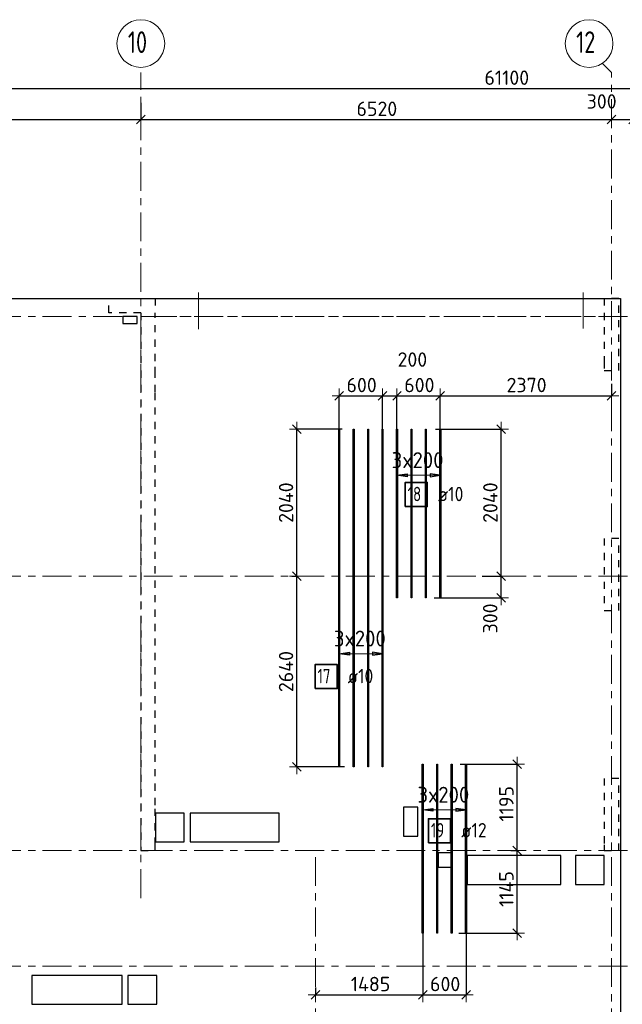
# Model space of a CAD drawing. Header units: metres. Extents: x -38 to 97, y -15 to 21.
# Tile 5 of 87: x 24 to 33, y 7 to 21. Entities that reach past the tile are written whole.
import ezdxf

# ---------------------------------------------------------------- set-up
doc = ezdxf.new("R2010")
doc.units = ezdxf.units.M
doc.header["$PDMODE"] = 65
for name, pattern in [('______11', [0.5, 0.4, -0.05, 0, -0.05]), ('______2', [0.0405, 0.03, -0.0105]), ('______3', [0.5, 0.4, -0.1]), ('______5', [1.1, 0.8, -0.1, 0.1, -0.1])]:
    doc.linetypes.add(name, pattern=pattern)
for name, color, linetype, lineweight in [('XR$2$Осевая линия (1)', 7, '______5', 13), ('XR$2$Размерная линия (1)', 7, 'Continuous', 13), ('XR$4$Балка (1)', 7, '______3', 13), ('XR$4$Перекрытие (1)', 7, 'Continuous', 35), ('XR$4$Размерная линия (1)', 7, 'Continuous', 13)]:
    doc.layers.add(name, color=color, linetype=linetype, lineweight=lineweight)
doc.layers.add('XR$4$Арм.стержн.Доп. Арм ниж.зоны У', color=7, linetype='Continuous', lineweight=35, true_color=0x1cff1c)
doc.layers.add('XR$6$Стена_ бетон несущ.', color=7, linetype='Continuous', lineweight=70, true_color=0xb4b496)
doc.styles.add('ISOCPEUR', font='txt')
doc.dimstyles.new('DIMSTYLE_3', dxfattribs={"dimtxt": 0.2, "dimasz": 0.2, "dimexe": 0, "dimexo": 0, "dimgap": 0.1, "dimtad": 2, "dimdec": 0, "dimlfac": 1000, "dimrnd": 5, "dimzin": 12, "dimdsep": 46, "dimtxsty": 'ISOCPEUR', "dimblk1": 'ALL_ML_STRICH', "dimblk2": 'ALL_ML_STRICH', "dimsah": 1, "dimcen": 0, "dimclrd": 7, "dimclre": 256, "dimclrt": 7, "dimadec": 0, "dimazin": 0, "dimtfac": 1, "dimtdec": 0, "dimtix": 1, "dimtmove": 2, "dimatfit": 3, "dimfxl": 0, "dimtzin": 0, "dimlwd": 0, "dimlwe": -3, "dimarcsym": 0})
doc.dimstyles.new('DIMSTYLE_33', dxfattribs={"dimtxt": 0.2, "dimasz": 0.2, "dimexe": 0, "dimexo": 0, "dimgap": 0.1, "dimtad": 2, "dimdec": 0, "dimlfac": 1000, "dimrnd": 5, "dimzin": 12, "dimdsep": 46, "dimtxsty": 'ISOCPEUR', "dimblk1": 'ALL_ML_STRICH', "dimblk2": 'ALL_ML_STRICH', "dimsah": 1, "dimcen": 0, "dimclrd": 7, "dimclre": 256, "dimclrt": 7, "dimadec": 0, "dimazin": 0, "dimtfac": 1, "dimtdec": 0, "dimtix": 1, "dimtmove": 2, "dimatfit": 3, "dimfxl": 0, "dimtvp": 1.2, "dimtzin": 0, "dimlwd": 0, "dimlwe": -3, "dimarcsym": 0})
doc.dimstyles.new('DIMSTYLE_5', dxfattribs={"dimtxt": 0.2, "dimasz": 0.2, "dimexe": 0, "dimexo": 0, "dimgap": 0.1, "dimtad": 2, "dimdec": 0, "dimlfac": 1000, "dimrnd": 5, "dimzin": 12, "dimdsep": 46, "dimtxsty": 'ISOCPEUR', "dimblk1": 'ALL_ML_STRICH', "dimblk2": 'ALL_ML_STRICH', "dimsah": 1, "dimcen": 0, "dimclrd": 7, "dimclre": 256, "dimclrt": 7, "dimadec": 0, "dimazin": 0, "dimtfac": 1, "dimtdec": 0, "dimtix": 1, "dimtmove": 2, "dimatfit": 3, "dimfxl": 0, "dimtvp": 1.2, "dimtzin": 0, "dimlwd": 0, "dimlwe": -3, "dimarcsym": 0})

# ---------------------------------------------------------------- blocks, each defined once
blk = doc.blocks.new('ALL_ML_STRICH')
at = {"color": 0, "linetype": 'ByBlock', "lineweight": -2}
for p, q in [((-1, 0), (0.5, 0)), ((-0.3, -0.3), (0.3, 0.3)), ((0, -0.5), (0, 0.5))]:
    blk.add_line(p, q, dxfattribs=at)
blk = doc.blocks.new('*D11')
at = {"layer": 'DEFPOINTS', "color": 7, "linetype": 'Continuous', "lineweight": 13, "transparency": 33554687}
for p in [(0.5, 19.557), (0.5, 19.377), (61.6, 17.12)]:
    blk.add_point(p, dxfattribs=at)
at = {"layer": 'XR$2$Размерная линия (1)', "color": 9, "linetype": 'Continuous', "lineweight": -2, "true_color": 0xc7c7c7, "transparency": 33554687}
for p, q in [((0.5, 19.357), (0.5, 19.557)), ((61.6, 17.14), (61.6, 19.557))]:
    blk.add_line(p, q, dxfattribs=at)
at = {"layer": 'XR$2$Размерная линия (1)', "color": 7, "linetype": 'Continuous', "lineweight": -2, "transparency": 33554687}
blk.add_line((0.5, 19.557), (61.6, 19.557), dxfattribs=at)
at = {"layer": 'XR$2$Размерная линия (1)', "color": 7, "linetype": 'Continuous', "lineweight": 13, "transparency": 33554687, "xscale": 0.2, "yscale": 0.2, "zscale": 0.2, "rotation": 180}
blk.add_blockref('ALL_ML_STRICH', (0.5, 19.557), dxfattribs=at)
at = {"layer": 'XR$2$Размерная линия (1)', "color": 7, "linetype": 'Continuous', "lineweight": 13, "transparency": 33554687, "xscale": 0.2, "yscale": 0.2, "zscale": 0.2}
blk.add_blockref('ALL_ML_STRICH', (61.6, 19.557), dxfattribs=at)
at = {"layer": 'XR$2$Размерная линия (1)', "color": 7, "linetype": 'Continuous', "lineweight": 13, "transparency": 33554687, "insert": (31.1, 19.707), "char_height": 0.2, "width": 1, "attachment_point": 5, "style": 'ISOCPEUR'}
blk.add_mtext('\\A1;{61100}', dxfattribs=at)
blk = doc.blocks.new('*D31')
at = {"layer": 'DEFPOINTS', "color": 7, "linetype": 'Continuous', "lineweight": 13, "transparency": 33554687}
for p in [(21.68, 19.379), (26.03, 19.379), (21.68, 19.126)]:
    blk.add_point(p, dxfattribs=at)
at = {"layer": 'XR$2$Размерная линия (1)', "color": 9, "linetype": 'Continuous', "lineweight": -2, "true_color": 0xc7c7c7, "transparency": 33554687}
for p, q in [((21.68, 19.359), (21.68, 19.126)), ((26.03, 19.359), (26.03, 19.126))]:
    blk.add_line(p, q, dxfattribs=at)
at = {"layer": 'XR$2$Размерная линия (1)', "color": 7, "linetype": 'Continuous', "lineweight": -2, "transparency": 33554687}
blk.add_line((21.68, 19.126), (26.03, 19.126), dxfattribs=at)
at = {"layer": 'XR$2$Размерная линия (1)', "color": 7, "linetype": 'Continuous', "lineweight": 13, "transparency": 33554687, "xscale": 0.2, "yscale": 0.2, "zscale": 0.2, "rotation": 180}
blk.add_blockref('ALL_ML_STRICH', (21.68, 19.126), dxfattribs=at)
at = {"layer": 'XR$2$Размерная линия (1)', "color": 7, "linetype": 'Continuous', "lineweight": 13, "transparency": 33554687, "xscale": 0.2, "yscale": 0.2, "zscale": 0.2}
blk.add_blockref('ALL_ML_STRICH', (26.03, 19.126), dxfattribs=at)
at = {"layer": 'XR$2$Размерная линия (1)', "color": 7, "linetype": 'Continuous', "lineweight": 13, "transparency": 33554687, "insert": (23.855, 19.276), "char_height": 0.2, "width": 0.8, "attachment_point": 5, "style": 'ISOCPEUR'}
blk.add_mtext('\\A1;{4350}', dxfattribs=at)
blk = doc.blocks.new('*D32')
at = {"layer": 'DEFPOINTS', "color": 7, "linetype": 'Continuous', "lineweight": 13, "transparency": 33554687}
for p in [(26.03, 19.379), (26.03, 19.126), (32.55, 19.135)]:
    blk.add_point(p, dxfattribs=at)
at = {"layer": 'XR$2$Размерная линия (1)', "color": 9, "linetype": 'Continuous', "lineweight": -2, "true_color": 0xc7c7c7, "transparency": 33554687}
for p, q in [((26.03, 19.359), (26.03, 19.126)), ((32.55, 19.126), (32.55, 19.126))]:
    blk.add_line(p, q, dxfattribs=at)
at = {"layer": 'XR$2$Размерная линия (1)', "color": 7, "linetype": 'Continuous', "lineweight": -2, "transparency": 33554687}
blk.add_line((26.03, 19.126), (32.55, 19.126), dxfattribs=at)
at = {"layer": 'XR$2$Размерная линия (1)', "color": 7, "linetype": 'Continuous', "lineweight": 13, "transparency": 33554687, "xscale": 0.2, "yscale": 0.2, "zscale": 0.2, "rotation": 180}
blk.add_blockref('ALL_ML_STRICH', (26.03, 19.126), dxfattribs=at)
at = {"layer": 'XR$2$Размерная линия (1)', "color": 7, "linetype": 'Continuous', "lineweight": 13, "transparency": 33554687, "xscale": 0.2, "yscale": 0.2, "zscale": 0.2}
blk.add_blockref('ALL_ML_STRICH', (32.55, 19.126), dxfattribs=at)
at = {"layer": 'XR$2$Размерная линия (1)', "color": 7, "linetype": 'Continuous', "lineweight": 13, "transparency": 33554687, "insert": (29.3, 19.276), "char_height": 0.2, "width": 0.8, "attachment_point": 5, "style": 'ISOCPEUR'}
blk.add_mtext('\\A1;{6520}', dxfattribs=at)
blk = doc.blocks.new('*D33')
at = {"layer": 'DEFPOINTS', "color": 7, "linetype": 'Continuous', "lineweight": 13, "transparency": 33554687}
for p in [(32.55, 19.135), (32.55, 19.126), (32.85, 19.135)]:
    blk.add_point(p, dxfattribs=at)
at = {"layer": 'XR$2$Размерная линия (1)', "color": 9, "linetype": 'Continuous', "lineweight": -2, "true_color": 0xc7c7c7, "transparency": 33554687}
for p, q in [((32.55, 19.126), (32.55, 19.126)), ((32.85, 19.126), (32.85, 19.126))]:
    blk.add_line(p, q, dxfattribs=at)
at = {"layer": 'XR$2$Размерная линия (1)', "color": 7, "linetype": 'Continuous', "lineweight": -2, "transparency": 33554687}
blk.add_line((32.55, 19.126), (32.85, 19.126), dxfattribs=at)
at = {"layer": 'XR$2$Размерная линия (1)', "color": 7, "linetype": 'Continuous', "lineweight": 13, "transparency": 33554687, "xscale": 0.2, "yscale": 0.2, "zscale": 0.2, "rotation": 180}
blk.add_blockref('ALL_ML_STRICH', (32.55, 19.126), dxfattribs=at)
at = {"layer": 'XR$2$Размерная линия (1)', "color": 7, "linetype": 'Continuous', "lineweight": 13, "transparency": 33554687, "xscale": 0.2, "yscale": 0.2, "zscale": 0.2}
blk.add_blockref('ALL_ML_STRICH', (32.85, 19.126), dxfattribs=at)
at = {"layer": 'XR$2$Размерная линия (1)', "color": 7, "linetype": 'Continuous', "lineweight": 13, "transparency": 33554687, "insert": (32.414, 19.378), "char_height": 0.2, "width": 0.6, "attachment_point": 5, "style": 'ISOCPEUR'}
blk.add_mtext('\\A1;{300}', dxfattribs=at)
blk = doc.blocks.new('*D257')
at = {"layer": 'DEFPOINTS', "color": 7, "linetype": 'Continuous', "lineweight": 13, "transparency": 33554687}
for p in [(31.176, 9), (30.415, 7.857), (31.244, 7.857)]:
    blk.add_point(p, dxfattribs=at)
at = {"layer": 'XR$4$Размерная линия (1)', "color": 9, "linetype": 'Continuous', "lineweight": -2, "true_color": 0xc7c7c7, "transparency": 33554687}
for p, q in [((31.156, 9), (31.244, 9)), ((30.435, 7.857), (31.244, 7.857))]:
    blk.add_line(p, q, dxfattribs=at)
at = {"layer": 'XR$4$Размерная линия (1)', "color": 7, "linetype": 'Continuous', "lineweight": -2, "transparency": 33554687}
blk.add_line((31.244, 7.857), (31.244, 9), dxfattribs=at)
at = {"layer": 'XR$4$Размерная линия (1)', "color": 7, "linetype": 'Continuous', "lineweight": 13, "transparency": 33554687, "xscale": 0.2, "yscale": 0.2, "zscale": 0.2}
for p, rotation in [((31.244, 9), 90), ((31.244, 7.857), 270)]:
    blk.add_blockref('ALL_ML_STRICH', p, dxfattribs=dict(at, rotation=rotation))
at = {"layer": 'XR$4$Размерная линия (1)', "color": 7, "linetype": 'Continuous', "lineweight": 13, "transparency": 33554687, "insert": (31.094, 8.468), "char_height": 0.2, "width": 0.8, "attachment_point": 5, "rotation": 90, "style": 'ISOCPEUR'}
blk.add_mtext('\\A1;{1145}', dxfattribs=at)
blk = doc.blocks.new('*D258')
at = {"layer": 'DEFPOINTS', "color": 7, "linetype": 'Continuous', "lineweight": 13, "transparency": 33554687}
for p in [(30.436, 10.197), (31.176, 9), (31.244, 9)]:
    blk.add_point(p, dxfattribs=at)
at = {"layer": 'XR$4$Размерная линия (1)', "color": 9, "linetype": 'Continuous', "lineweight": -2, "true_color": 0xc7c7c7, "transparency": 33554687}
for p, q in [((30.456, 10.197), (31.244, 10.197)), ((31.156, 9), (31.244, 9))]:
    blk.add_line(p, q, dxfattribs=at)
at = {"layer": 'XR$4$Размерная линия (1)', "color": 7, "linetype": 'Continuous', "lineweight": -2, "transparency": 33554687}
blk.add_line((31.244, 9), (31.244, 10.197), dxfattribs=at)
at = {"layer": 'XR$4$Размерная линия (1)', "color": 7, "linetype": 'Continuous', "lineweight": 13, "transparency": 33554687, "xscale": 0.2, "yscale": 0.2, "zscale": 0.2}
for p, rotation in [((31.244, 10.197), 90), ((31.244, 9), 270)]:
    blk.add_blockref('ALL_ML_STRICH', p, dxfattribs=dict(at, rotation=rotation))
at = {"layer": 'XR$4$Размерная линия (1)', "color": 7, "linetype": 'Continuous', "lineweight": 13, "transparency": 33554687, "insert": (31.094, 9.648), "char_height": 0.2, "width": 0.8, "attachment_point": 5, "rotation": 90, "style": 'ISOCPEUR'}
blk.add_mtext('\\A1;{1195}', dxfattribs=at)
blk = doc.blocks.new('*D259')
at = {"layer": 'DEFPOINTS', "color": 7, "linetype": 'Continuous', "lineweight": 13, "transparency": 33554687}
for p in [(29.936, 7.894), (28.45, 7.122), (28.45, 7.001)]:
    blk.add_point(p, dxfattribs=at)
at = {"layer": 'XR$4$Размерная линия (1)', "color": 9, "linetype": 'Continuous', "lineweight": -2, "true_color": 0xc7c7c7, "transparency": 33554687}
for p, q in [((29.936, 7.874), (29.936, 7.001)), ((28.45, 7.102), (28.45, 7.001))]:
    blk.add_line(p, q, dxfattribs=at)
at = {"layer": 'XR$4$Размерная линия (1)', "color": 7, "linetype": 'Continuous', "lineweight": -2, "transparency": 33554687}
blk.add_line((28.45, 7.001), (29.936, 7.001), dxfattribs=at)
at = {"layer": 'XR$4$Размерная линия (1)', "color": 7, "linetype": 'Continuous', "lineweight": 13, "transparency": 33554687, "xscale": 0.2, "yscale": 0.2, "zscale": 0.2, "rotation": 180}
blk.add_blockref('ALL_ML_STRICH', (28.45, 7.001), dxfattribs=at)
at = {"layer": 'XR$4$Размерная линия (1)', "color": 7, "linetype": 'Continuous', "lineweight": 13, "transparency": 33554687, "xscale": 0.2, "yscale": 0.2, "zscale": 0.2}
blk.add_blockref('ALL_ML_STRICH', (29.936, 7.001), dxfattribs=at)
at = {"layer": 'XR$4$Размерная линия (1)', "color": 7, "linetype": 'Continuous', "lineweight": 13, "transparency": 33554687, "insert": (29.213, 7.151), "char_height": 0.2, "width": 0.8, "attachment_point": 5, "style": 'ISOCPEUR'}
blk.add_mtext('\\A1;{1485}', dxfattribs=at)
blk = doc.blocks.new('*D260')
at = {"layer": 'DEFPOINTS', "color": 7, "linetype": 'Continuous', "lineweight": 13, "transparency": 33554687}
for p in [(29.936, 7.894), (30.536, 7.894), (29.936, 7.001)]:
    blk.add_point(p, dxfattribs=at)
at = {"layer": 'XR$4$Размерная линия (1)', "color": 9, "linetype": 'Continuous', "lineweight": -2, "true_color": 0xc7c7c7, "transparency": 33554687}
for p, q in [((29.936, 7.874), (29.936, 7.001)), ((30.536, 7.874), (30.536, 7.001))]:
    blk.add_line(p, q, dxfattribs=at)
at = {"layer": 'XR$4$Размерная линия (1)', "color": 7, "linetype": 'Continuous', "lineweight": -2, "transparency": 33554687}
blk.add_line((29.936, 7.001), (30.536, 7.001), dxfattribs=at)
at = {"layer": 'XR$4$Размерная линия (1)', "color": 7, "linetype": 'Continuous', "lineweight": 13, "transparency": 33554687, "xscale": 0.2, "yscale": 0.2, "zscale": 0.2, "rotation": 180}
blk.add_blockref('ALL_ML_STRICH', (29.936, 7.001), dxfattribs=at)
at = {"layer": 'XR$4$Размерная линия (1)', "color": 7, "linetype": 'Continuous', "lineweight": 13, "transparency": 33554687, "xscale": 0.2, "yscale": 0.2, "zscale": 0.2}
blk.add_blockref('ALL_ML_STRICH', (30.536, 7.001), dxfattribs=at)
at = {"layer": 'XR$4$Размерная линия (1)', "color": 7, "linetype": 'Continuous', "lineweight": 13, "transparency": 33554687, "insert": (30.246, 7.151), "char_height": 0.2, "width": 0.6, "attachment_point": 5, "style": 'ISOCPEUR'}
blk.add_mtext('\\A1;{600}', dxfattribs=at)
blk = doc.blocks.new('*D261')
at = {"layer": 'DEFPOINTS', "color": 7, "linetype": 'Continuous', "lineweight": 13, "transparency": 33554687}
for p in [(28.779, 15.299), (28.779, 14.789), (29.379, 14.776)]:
    blk.add_point(p, dxfattribs=at)
at = {"layer": 'XR$4$Размерная линия (1)', "color": 9, "linetype": 'Continuous', "lineweight": -2, "true_color": 0xc7c7c7, "transparency": 33554687}
for p, q in [((28.779, 14.809), (28.779, 15.299)), ((29.379, 14.796), (29.379, 15.299))]:
    blk.add_line(p, q, dxfattribs=at)
at = {"layer": 'XR$4$Размерная линия (1)', "color": 7, "linetype": 'Continuous', "lineweight": -2, "transparency": 33554687}
blk.add_line((28.779, 15.299), (29.379, 15.299), dxfattribs=at)
at = {"layer": 'XR$4$Размерная линия (1)', "color": 7, "linetype": 'Continuous', "lineweight": 13, "transparency": 33554687, "xscale": 0.2, "yscale": 0.2, "zscale": 0.2, "rotation": 180}
blk.add_blockref('ALL_ML_STRICH', (28.779, 15.299), dxfattribs=at)
at = {"layer": 'XR$4$Размерная линия (1)', "color": 7, "linetype": 'Continuous', "lineweight": 13, "transparency": 33554687, "xscale": 0.2, "yscale": 0.2, "zscale": 0.2}
blk.add_blockref('ALL_ML_STRICH', (29.379, 15.299), dxfattribs=at)
at = {"layer": 'XR$4$Размерная линия (1)', "color": 7, "linetype": 'Continuous', "lineweight": 13, "transparency": 33554687, "insert": (29.089, 15.449), "char_height": 0.2, "width": 0.6, "attachment_point": 5, "style": 'ISOCPEUR'}
blk.add_mtext('\\A1;{600}', dxfattribs=at)
blk = doc.blocks.new('*D262')
at = {"layer": 'DEFPOINTS', "color": 7, "linetype": 'Continuous', "lineweight": 13, "transparency": 33554687}
for p in [(29.379, 15.299), (29.379, 14.776), (29.579, 14.816)]:
    blk.add_point(p, dxfattribs=at)
at = {"layer": 'XR$4$Размерная линия (1)', "color": 9, "linetype": 'Continuous', "lineweight": -2, "true_color": 0xc7c7c7, "transparency": 33554687}
for p, q in [((29.379, 14.796), (29.379, 15.299)), ((29.579, 14.836), (29.579, 15.299))]:
    blk.add_line(p, q, dxfattribs=at)
at = {"layer": 'XR$4$Размерная линия (1)', "color": 7, "linetype": 'Continuous', "lineweight": -2, "transparency": 33554687}
blk.add_line((29.379, 15.299), (29.579, 15.299), dxfattribs=at)
at = {"layer": 'XR$4$Размерная линия (1)', "color": 7, "linetype": 'Continuous', "lineweight": 13, "transparency": 33554687, "xscale": 0.2, "yscale": 0.2, "zscale": 0.2, "rotation": 180}
blk.add_blockref('ALL_ML_STRICH', (29.379, 15.299), dxfattribs=at)
at = {"layer": 'XR$4$Размерная линия (1)', "color": 7, "linetype": 'Continuous', "lineweight": 13, "transparency": 33554687, "xscale": 0.2, "yscale": 0.2, "zscale": 0.2}
blk.add_blockref('ALL_ML_STRICH', (29.579, 15.299), dxfattribs=at)
at = {"layer": 'XR$4$Размерная линия (1)', "color": 7, "linetype": 'Continuous', "lineweight": 13, "transparency": 33554687, "insert": (29.792, 15.802), "char_height": 0.2, "width": 0.6, "attachment_point": 5, "style": 'ISOCPEUR'}
blk.add_mtext('\\A1;{200}', dxfattribs=at)
blk = doc.blocks.new('*D263')
at = {"layer": 'DEFPOINTS', "color": 7, "linetype": 'Continuous', "lineweight": 13, "transparency": 33554687}
for p in [(29.579, 15.299), (29.579, 14.816), (30.179, 14.822)]:
    blk.add_point(p, dxfattribs=at)
at = {"layer": 'XR$4$Размерная линия (1)', "color": 9, "linetype": 'Continuous', "lineweight": -2, "true_color": 0xc7c7c7, "transparency": 33554687}
for p, q in [((29.579, 14.836), (29.579, 15.299)), ((30.179, 14.842), (30.179, 15.299))]:
    blk.add_line(p, q, dxfattribs=at)
at = {"layer": 'XR$4$Размерная линия (1)', "color": 7, "linetype": 'Continuous', "lineweight": -2, "transparency": 33554687}
blk.add_line((29.579, 15.299), (30.179, 15.299), dxfattribs=at)
at = {"layer": 'XR$4$Размерная линия (1)', "color": 7, "linetype": 'Continuous', "lineweight": 13, "transparency": 33554687, "xscale": 0.2, "yscale": 0.2, "zscale": 0.2, "rotation": 180}
blk.add_blockref('ALL_ML_STRICH', (29.579, 15.299), dxfattribs=at)
at = {"layer": 'XR$4$Размерная линия (1)', "color": 7, "linetype": 'Continuous', "lineweight": 13, "transparency": 33554687, "xscale": 0.2, "yscale": 0.2, "zscale": 0.2}
blk.add_blockref('ALL_ML_STRICH', (30.179, 15.299), dxfattribs=at)
at = {"layer": 'XR$4$Размерная линия (1)', "color": 7, "linetype": 'Continuous', "lineweight": 13, "transparency": 33554687, "insert": (29.889, 15.449), "char_height": 0.2, "width": 0.6, "attachment_point": 5, "style": 'ISOCPEUR'}
blk.add_mtext('\\A1;{600}', dxfattribs=at)
blk = doc.blocks.new('*D264')
at = {"layer": 'DEFPOINTS', "color": 7, "linetype": 'Continuous', "lineweight": 13, "transparency": 33554687}
for p in [(32.55, 15.448), (30.179, 15.299), (30.179, 14.822)]:
    blk.add_point(p, dxfattribs=at)
at = {"layer": 'XR$4$Размерная линия (1)', "color": 9, "linetype": 'Continuous', "lineweight": -2, "true_color": 0xc7c7c7, "transparency": 33554687}
for p, q in [((32.55, 15.468), (32.55, 15.299)), ((30.179, 14.842), (30.179, 15.299))]:
    blk.add_line(p, q, dxfattribs=at)
at = {"layer": 'XR$4$Размерная линия (1)', "color": 7, "linetype": 'Continuous', "lineweight": -2, "transparency": 33554687}
blk.add_line((30.179, 15.299), (32.55, 15.299), dxfattribs=at)
at = {"layer": 'XR$4$Размерная линия (1)', "color": 7, "linetype": 'Continuous', "lineweight": 13, "transparency": 33554687, "xscale": 0.2, "yscale": 0.2, "zscale": 0.2, "rotation": 180}
blk.add_blockref('ALL_ML_STRICH', (30.179, 15.299), dxfattribs=at)
at = {"layer": 'XR$4$Размерная линия (1)', "color": 7, "linetype": 'Continuous', "lineweight": 13, "transparency": 33554687, "xscale": 0.2, "yscale": 0.2, "zscale": 0.2}
blk.add_blockref('ALL_ML_STRICH', (32.55, 15.299), dxfattribs=at)
at = {"layer": 'XR$4$Размерная линия (1)', "color": 7, "linetype": 'Continuous', "lineweight": 13, "transparency": 33554687, "insert": (31.374, 15.449), "char_height": 0.2, "width": 0.8, "attachment_point": 5, "style": 'ISOCPEUR'}
blk.add_mtext('\\A1;{2370}', dxfattribs=at)
blk = doc.blocks.new('*D265')
at = {"layer": 'DEFPOINTS', "color": 7, "linetype": 'Continuous', "lineweight": 13, "transparency": 33554687}
for p in [(30.739, 12.8), (30.074, 12.5), (31.022, 12.5)]:
    blk.add_point(p, dxfattribs=at)
at = {"layer": 'XR$4$Размерная линия (1)', "color": 9, "linetype": 'Continuous', "lineweight": -2, "true_color": 0xc7c7c7, "transparency": 33554687}
for p, q in [((30.759, 12.8), (31.022, 12.8)), ((30.094, 12.5), (31.022, 12.5))]:
    blk.add_line(p, q, dxfattribs=at)
at = {"layer": 'XR$4$Размерная линия (1)', "color": 7, "linetype": 'Continuous', "lineweight": -2, "transparency": 33554687}
blk.add_line((31.022, 12.5), (31.022, 12.8), dxfattribs=at)
at = {"layer": 'XR$4$Размерная линия (1)', "color": 7, "linetype": 'Continuous', "lineweight": 13, "transparency": 33554687, "xscale": 0.2, "yscale": 0.2, "zscale": 0.2}
for p, rotation in [((31.022, 12.8), 90), ((31.022, 12.5), 270)]:
    blk.add_blockref('ALL_ML_STRICH', p, dxfattribs=dict(at, rotation=rotation))
at = {"layer": 'XR$4$Размерная линия (1)', "color": 7, "linetype": 'Continuous', "lineweight": 13, "transparency": 33554687, "insert": (30.87, 12.216), "char_height": 0.2, "width": 0.6, "attachment_point": 5, "rotation": 90, "style": 'ISOCPEUR'}
blk.add_mtext('\\A1;{300}', dxfattribs=at)
blk = doc.blocks.new('*D266')
at = {"layer": 'DEFPOINTS', "color": 7, "linetype": 'Continuous', "lineweight": 13, "transparency": 33554687}
for p in [(30.091, 14.84), (30.739, 12.8), (31.022, 12.8)]:
    blk.add_point(p, dxfattribs=at)
at = {"layer": 'XR$4$Размерная линия (1)', "color": 9, "linetype": 'Continuous', "lineweight": -2, "true_color": 0xc7c7c7, "transparency": 33554687}
for p, q in [((30.111, 14.84), (31.022, 14.84)), ((30.759, 12.8), (31.022, 12.8))]:
    blk.add_line(p, q, dxfattribs=at)
at = {"layer": 'XR$4$Размерная линия (1)', "color": 7, "linetype": 'Continuous', "lineweight": -2, "transparency": 33554687}
blk.add_line((31.022, 12.8), (31.022, 14.84), dxfattribs=at)
at = {"layer": 'XR$4$Размерная линия (1)', "color": 7, "linetype": 'Continuous', "lineweight": 13, "transparency": 33554687, "xscale": 0.2, "yscale": 0.2, "zscale": 0.2}
for p, rotation in [((31.022, 14.84), 90), ((31.022, 12.8), 270)]:
    blk.add_blockref('ALL_ML_STRICH', p, dxfattribs=dict(at, rotation=rotation))
at = {"layer": 'XR$4$Размерная линия (1)', "color": 7, "linetype": 'Continuous', "lineweight": 13, "transparency": 33554687, "insert": (30.872, 13.82), "char_height": 0.2, "width": 0.8, "attachment_point": 5, "rotation": 90, "style": 'ISOCPEUR'}
blk.add_mtext('\\A1;{2040}', dxfattribs=at)
blk = doc.blocks.new('*D267')
at = {"layer": 'DEFPOINTS', "color": 7, "linetype": 'Continuous', "lineweight": 13, "transparency": 33554687}
for p in [(28.101, 12.8), (28.192, 10.16), (28.874, 10.16)]:
    blk.add_point(p, dxfattribs=at)
at = {"layer": 'XR$4$Размерная линия (1)', "color": 9, "linetype": 'Continuous', "lineweight": -2, "true_color": 0xc7c7c7, "transparency": 33554687}
for p, q in [((28.121, 12.8), (28.192, 12.8)), ((28.854, 10.16), (28.192, 10.16))]:
    blk.add_line(p, q, dxfattribs=at)
at = {"layer": 'XR$4$Размерная линия (1)', "color": 7, "linetype": 'Continuous', "lineweight": -2, "transparency": 33554687}
blk.add_line((28.192, 10.16), (28.192, 12.8), dxfattribs=at)
at = {"layer": 'XR$4$Размерная линия (1)', "color": 7, "linetype": 'Continuous', "lineweight": 13, "transparency": 33554687, "xscale": 0.2, "yscale": 0.2, "zscale": 0.2}
for p, rotation in [((28.192, 12.8), 90), ((28.192, 10.16), 270)]:
    blk.add_blockref('ALL_ML_STRICH', p, dxfattribs=dict(at, rotation=rotation))
at = {"layer": 'XR$4$Размерная линия (1)', "color": 7, "linetype": 'Continuous', "lineweight": 13, "transparency": 33554687, "insert": (28.042, 11.48), "char_height": 0.2, "width": 0.8, "attachment_point": 5, "rotation": 90, "style": 'ISOCPEUR'}
blk.add_mtext('\\A1;{2640}', dxfattribs=at)
blk = doc.blocks.new('*D268')
at = {"layer": 'DEFPOINTS', "color": 7, "linetype": 'Continuous', "lineweight": 13, "transparency": 33554687}
for p in [(28.841, 14.84), (28.101, 12.8), (28.192, 12.8)]:
    blk.add_point(p, dxfattribs=at)
at = {"layer": 'XR$4$Размерная линия (1)', "color": 9, "linetype": 'Continuous', "lineweight": -2, "true_color": 0xc7c7c7, "transparency": 33554687}
for p, q in [((28.821, 14.84), (28.192, 14.84)), ((28.121, 12.8), (28.192, 12.8))]:
    blk.add_line(p, q, dxfattribs=at)
at = {"layer": 'XR$4$Размерная линия (1)', "color": 7, "linetype": 'Continuous', "lineweight": -2, "transparency": 33554687}
blk.add_line((28.192, 12.8), (28.192, 14.84), dxfattribs=at)
at = {"layer": 'XR$4$Размерная линия (1)', "color": 7, "linetype": 'Continuous', "lineweight": 13, "transparency": 33554687, "xscale": 0.2, "yscale": 0.2, "zscale": 0.2}
for p, rotation in [((28.192, 14.84), 90), ((28.192, 12.8), 270)]:
    blk.add_blockref('ALL_ML_STRICH', p, dxfattribs=dict(at, rotation=rotation))
at = {"layer": 'XR$4$Размерная линия (1)', "color": 7, "linetype": 'Continuous', "lineweight": 13, "transparency": 33554687, "insert": (28.042, 13.82), "char_height": 0.2, "width": 0.8, "attachment_point": 5, "rotation": 90, "style": 'ISOCPEUR'}
blk.add_mtext('\\A1;{2040}', dxfattribs=at)

msp = doc.modelspace()

# ---------------------------------------------------------------- linework, layer by layer
at = {"color": 52, "linetype": 'Continuous', "lineweight": 13, "transparency": 33554687}
for p, q in [((26.8299, 16.7314), (26.8299, 16.2214)), ((32.1583, 16.7292), (32.1583, 16.2308))]:
    msp.add_line(p, q, dxfattribs=at)
at = {"layer": 'XR$2$Осевая линия (1)', "color": 253, "linetype": '______11', "lineweight": 13, "true_color": 0xa0a0a0, "transparency": 33554687}
for p, q in [((26.03, 8.34), (26.03, 19.78)), ((32.55, 19.78), (32.4227, 19.9073)), ((32.55, -3.39), (32.55, 19.78)), ((-2.63, 16.4), (62.6, 16.4)), ((-2.63, 12.8), (62.6, 12.8)), ((-2.63, 9), (62.6, 9)), ((28.45, -3.39), (28.45, 8.92)), ((-2.63, 7.4), (62.6, 7.4))]:
    msp.add_line(p, q, dxfattribs=at)
at = {"layer": 'XR$2$Осевая линия (1)', "color": 7, "linetype": 'Continuous', "lineweight": 13, "transparency": 33554687}
for centre in [(26.0304, 20.1801), (32.2404, 20.1801)]:
    msp.add_circle(centre, 0.3304, dxfattribs=at)
at = {"layer": 'XR$4$Арм.стержн.Доп. Арм ниж.зоны У', "color": 253, "linetype": 'Continuous', "lineweight": -3, "true_color": 0xa0a0a0, "transparency": 33554687}
for p, q in [((29.5789, 14.1988), (29.5789, 14.2988)), ((29.5789, 14.1988), (29.5789, 14.0988)), ((30.1789, 14.1988), (30.1789, 14.2988)), ((30.1789, 14.1988), (30.1789, 14.0988)), ((28.7789, 11.7275), (28.7789, 11.8275)), ((29.3789, 11.7275), (29.3789, 11.8275)), ((28.7789, 11.7275), (28.7789, 11.6275)), ((29.3789, 11.7275), (29.3789, 11.6275)), ((29.9358, 9.5638), (29.9358, 9.6638)), ((29.9358, 9.5638), (29.9358, 9.4638)), ((30.5358, 9.5638), (30.5358, 9.6638)), ((30.5358, 9.5638), (30.5358, 9.4638))]:
    msp.add_line(p, q, dxfattribs=at)
at = {"layer": 'XR$4$Арм.стержн.Доп. Арм ниж.зоны У', "color": 7, "linetype": 'Continuous', "lineweight": 25, "transparency": 33554687}
for p, q in [((29.5789, 14.1988), (29.7189, 14.2188)), ((29.7189, 14.1788), (29.5789, 14.1988)), ((29.7189, 14.2188), (29.7189, 14.1788)), ((30.1789, 14.1988), (30.0389, 14.2188)), ((30.0389, 14.2188), (30.0389, 14.1788)), ((30.0389, 14.1788), (30.1789, 14.1988)), ((28.7789, 11.7275), (28.9189, 11.7475)), ((28.9189, 11.7475), (28.9189, 11.7075)), ((29.3789, 11.7275), (29.2389, 11.7475)), ((29.2389, 11.7475), (29.2389, 11.7075)), ((28.9189, 11.7075), (28.7789, 11.7275)), ((29.2389, 11.7075), (29.3789, 11.7275)), ((29.9358, 9.5638), (30.0758, 9.5838)), ((30.0758, 9.5438), (29.9358, 9.5638)), ((30.0758, 9.5838), (30.0758, 9.5438)), ((30.5358, 9.5638), (30.3958, 9.5838)), ((30.3958, 9.5838), (30.3958, 9.5438)), ((30.3958, 9.5438), (30.5358, 9.5638))]:
    msp.add_line(p, q, dxfattribs=at)
at = {"layer": 'XR$4$Арм.стержн.Доп. Арм ниж.зоны У', "color": 7, "linetype": 'Continuous', "lineweight": 13, "transparency": 33554687}
for p, q in [((29.5789, 14.1988), (29.5789, 14.1988)), ((29.5789, 14.1988), (30.1789, 14.1988)), ((30.1789, 14.1988), (30.1789, 14.1988)), ((28.7789, 11.7275), (28.7789, 11.7275)), ((28.7789, 11.7275), (29.3789, 11.7275)), ((29.3789, 11.7275), (29.3789, 11.7275)), ((29.9358, 9.5638), (29.9358, 9.5638)), ((29.9358, 9.5638), (30.5358, 9.5638)), ((30.5358, 9.5638), (30.5358, 9.5638))]:
    msp.add_line(p, q, dxfattribs=at)
at = {"layer": 'XR$4$Арм.стержн.Доп. Арм ниж.зоны У', "color": 4, "linetype": 'Continuous', "lineweight": 25, "transparency": 33554687}
for points in [[(28.7839, 14.8396), (28.7839, 10.1596), (28.7739, 10.1596), (28.7739, 14.8396), (28.7839, 14.8396)], [(28.9839, 14.8396), (28.9839, 10.1596), (28.9739, 10.1596), (28.9739, 14.8396), (28.9839, 14.8396)], [(29.1839, 14.8396), (29.1839, 10.1596), (29.1739, 10.1596), (29.1739, 14.8396), (29.1839, 14.8396)], [(29.3839, 14.8396), (29.3839, 10.1596), (29.3739, 10.1596), (29.3739, 14.8396), (29.3839, 14.8396)], [(29.5739, 12.4996), (29.5739, 14.8396), (29.5839, 14.8396), (29.5839, 12.4996), (29.5739, 12.4996)], [(29.7739, 12.4996), (29.7739, 14.8396), (29.7839, 14.8396), (29.7839, 12.4996), (29.7739, 12.4996)], [(29.9739, 12.4996), (29.9739, 14.8396), (29.9839, 14.8396), (29.9839, 12.4996), (29.9739, 12.4996)], [(30.1739, 12.4996), (30.1739, 14.8396), (30.1839, 14.8396), (30.1839, 12.4996), (30.1739, 12.4996)]]:
    msp.add_lwpolyline(points, dxfattribs=at)
at = {"layer": 'XR$4$Арм.стержн.Доп. Арм ниж.зоны У', "color": 7, "linetype": 'Continuous', "lineweight": 35, "transparency": 33554687}
for points in [[(29.6924, 13.766), (29.9991, 13.766), (29.9991, 14.0993), (29.6924, 14.0993), (29.6924, 13.766)], [(28.4439, 11.2441), (28.7505, 11.2441), (28.7505, 11.5775), (28.4439, 11.5775), (28.4439, 11.2441)], [(30.0147, 9.1078), (30.3213, 9.1078), (30.3213, 9.4411), (30.0147, 9.4411), (30.0147, 9.1078)]]:
    msp.add_lwpolyline(points, dxfattribs=at)
at = {"layer": 'XR$4$Арм.стержн.Доп. Арм ниж.зоны У', "color": 34, "linetype": 'Continuous', "lineweight": 25, "transparency": 33554687}
for points in [[(29.9298, 7.8566), (29.9298, 10.1966), (29.9418, 10.1966), (29.9418, 7.8566), (29.9298, 7.8566)], [(30.1298, 7.8566), (30.1298, 10.1966), (30.1418, 10.1966), (30.1418, 7.8566), (30.1298, 7.8566)], [(30.3298, 7.8566), (30.3298, 10.1966), (30.3418, 10.1966), (30.3418, 7.8566), (30.3298, 7.8566)], [(30.5298, 7.8566), (30.5298, 10.1966), (30.5418, 10.1966), (30.5418, 7.8566), (30.5298, 7.8566)]]:
    msp.add_lwpolyline(points, dxfattribs=at)
at = {"layer": 'XR$4$Балка (1)', "color": 7, "linetype": '______2', "lineweight": 18, "transparency": 33554687}
for p, q in [((26.03, 16.6502), (26.03, 16.4002)), ((26.03, 16.4002), (32.675, 16.4002))]:
    msp.add_line(p, q, dxfattribs=at)
at = {"layer": 'XR$4$Перекрытие (1)', "color": 7, "linetype": 'Continuous', "lineweight": 25, "transparency": 33554687}
for p, q in [((23.6503, 16.6502), (32.675, 16.6502)), ((32.675, 16.6502), (32.675, -0.25)), ((25.98, 16.4003), (25.78, 16.4002)), ((25.78, 16.4002), (25.78, 16.3003)), ((25.98, 16.3004), (25.98, 16.4003)), ((25.78, 16.3003), (25.98, 16.3004)), ((29.6691, 9.6002), (29.6691, 9.2002)), ((29.8691, 9.6002), (29.6691, 9.6002)), ((29.8691, 9.2003), (29.8691, 9.6002)), ((26.632, 9.5203), (26.232, 9.5202)), ((26.232, 9.5202), (26.232, 9.1202)), ((26.632, 9.1203), (26.632, 9.5203)), ((26.7123, 9.5202), (26.7123, 9.1202)), ((27.9473, 9.5202), (26.7123, 9.5202)), ((27.9473, 9.1202), (27.9473, 9.5202)), ((29.6691, 9.2002), (29.8691, 9.2003)), ((26.232, 9.1202), (26.632, 9.1203)), ((26.7123, 9.1202), (27.9473, 9.1202)), ((30.15, 8.9702), (30.15, 8.7702)), ((30.35, 8.9702), (30.15, 8.9702)), ((30.35, 8.7702), (30.35, 8.9702)), ((30.55, 8.9302), (30.55, 8.5302)), ((31.85, 8.9302), (30.55, 8.9302)), ((31.85, 8.5302), (31.85, 8.9302)), ((32.0501, 8.9302), (32.0501, 8.5302)), ((32.4501, 8.9302), (32.0501, 8.9302)), ((32.4501, 8.5302), (32.4501, 8.9302)), ((30.15, 8.7702), (30.35, 8.7702)), ((30.55, 8.5302), (31.85, 8.5302)), ((32.0501, 8.5302), (32.4501, 8.5302)), ((24.52, 7.2702), (24.52, 6.8702)), ((25.77, 7.2702), (24.52, 7.2702)), ((25.77, 6.8702), (25.77, 7.2702)), ((25.8501, 7.2702), (25.8501, 6.8702)), ((26.2501, 7.2702), (25.8501, 7.2702)), ((26.2501, 6.8702), (26.2501, 7.2702)), ((24.52, 6.8702), (25.77, 6.8702)), ((25.8501, 6.8702), (26.2501, 6.8702))]:
    msp.add_line(p, q, dxfattribs=at)
at = {"layer": 'XR$6$Стена_ бетон несущ.', "color": 253, "linetype": '______2', "lineweight": -3, "true_color": 0xa0a0a0, "transparency": 33554687}
for p, q in [((32.45, 16.65), (32.45, 15.78)), ((32.65, 16.65), (32.45, 16.65)), ((32.65, 15.65), (32.65, 16.65)), ((26.03, 16.45), (26.03, 9)), ((26.23, 15.78), (26.23, 16.45)), ((26.23, 15.6), (26.23, 15.78)), ((32.45, 15.78), (32.45, 15.65)), ((26.23, 15.35), (26.23, 15.6)), ((32.45, 15.65), (32.65, 15.65)), ((26.23, 10.6396), (26.23, 15.35)), ((32.45, 13.325), (32.45, 12.325)), ((32.65, 13.325), (32.45, 13.325)), ((32.65, 12.325), (32.65, 13.325)), ((32.45, 12.325), (32.65, 12.325)), ((26.23, 9.8294), (26.23, 10.6396)), ((32.45, 10), (32.45, 9.08)), ((32.65, 10), (32.45, 10)), ((32.65, 9), (32.65, 10)), ((26.23, 9.6294), (26.23, 9.8294)), ((26.23, 9.08), (26.23, 9.6294)), ((26.23, 9), (26.23, 9.08)), ((32.45, 9.08), (32.45, 9)), ((26.03, 9), (26.229, 9)), ((26.229, 9), (26.23, 9)), ((32.45, 9), (32.65, 9))]:
    msp.add_line(p, q, dxfattribs=at)
for points in [[(25.585, 16.65), (26.23, 16.65), (26.23, 16.45)], [(26.03, 16.45), (25.585, 16.45), (25.585, 16.65)]]:
    msp.add_lwpolyline(points, dxfattribs=at)

# ---------------------------------------------------------------- texts
at = {"layer": 'XR$2$Осевая линия (1)', "color": 7, "linetype": 'Continuous', "lineweight": 13, "transparency": 33554687, "char_height": 0.3, "width": 0.472281, "attachment_point": 7, "style": 'ISOCPEUR'}
for s, insert in [('\\W0.75;10', (25.8504, 20.0496)), ('\\W0.75;12', (32.0604, 20.0496))]:
    msp.add_mtext(s, dxfattribs=dict(at, insert=insert))
at = {"layer": 'XR$4$Арм.стержн.Доп. Арм ниж.зоны У', "color": 7, "linetype": 'Continuous', "lineweight": 13, "transparency": 33554687, "char_height": 0.22, "width": 0.873359, "attachment_point": 7, "style": 'ISOCPEUR'}
for insert in [(29.5049, 14.2988), (28.7049, 11.8275), (29.8618, 9.6638)]:
    msp.add_mtext('\\W0.95;3x200', dxfattribs=dict(at, insert=insert))
at = {"layer": 'XR$4$Арм.стержн.Доп. Арм ниж.зоны У', "color": 7, "linetype": 'Continuous', "lineweight": 25, "transparency": 33554687, "char_height": 0.2, "attachment_point": 7, "style": 'ISOCPEUR'}
for s, insert, width in [('\\W0.75;18', (29.7257, 13.8393), 0.314854), ('\\W0.89; ø10 ', (30.0324, 13.8393), 0.749105), ('\\W0.75;17', (28.4772, 11.3175), 0.314854), ('\\W0.89; ø10 ', (28.7839, 11.3175), 0.749105), ('\\W0.75;19', (30.048, 9.1811), 0.314854), ('\\W0.89; ø12 ', (30.3547, 9.1811), 0.749105)]:
    msp.add_mtext(s, dxfattribs=dict(at, insert=insert, width=width))

# ---------------------------------------------------------------- dimensions: what is measured, and where the dimension line sits
at = {"layer": 'XR$2$Размерная линия (1)', "color": 7, "linetype": 'Continuous', "lineweight": 13, "transparency": 33554687}
for base, p1, p2, dimstyle, picture, middle in [((61.6, 19.5574), (0.5, 19.3568), (61.6, 17.1397), 'DIMSTYLE_3', '*D11', (31.1, 19.7074)), ((32.85, 19.1261), (32.55, 19.1261), (32.85, 19.1261), 'DIMSTYLE_5', '*D33', (32.4139, 19.3782)), ((26.03, 19.1261), (21.68, 19.359), (26.03, 19.359), 'DIMSTYLE_3', '*D31', (23.855, 19.2761)), ((32.55, 19.1261), (26.03, 19.359), (32.55, 19.1261), 'DIMSTYLE_3', '*D32', (29.3, 19.2761))]:
    dim = msp.add_linear_dim(base=base, p1=p1, p2=p2, dimstyle=dimstyle, override={"dimpost": '<>', "dimclrd": 7, "dimclre": 9, "dimclrt": 7, "dimlwd": 0, "dimlwe": 65533}, dxfattribs=at)
    dim.commit()
    dim.dimension.update_dxf_attribs({"geometry": picture, "text_midpoint": middle, "dimtype": 160})
at = {"layer": 'XR$4$Размерная линия (1)', "color": 7, "linetype": 'Continuous', "lineweight": 13, "transparency": 33554687}
for base, p1, p2, dimstyle, picture, middle in [((29.5789, 15.2995), (29.3789, 14.7958), (29.5789, 14.8357), 'DIMSTYLE_33', '*D262', (29.7919, 15.8021)), ((29.3789, 15.2995), (28.7789, 14.8091), (29.3789, 14.7958), 'DIMSTYLE_3', '*D261', (29.0889, 15.4495)), ((30.1789, 15.2995), (29.5789, 14.8357), (30.1789, 14.8423), 'DIMSTYLE_3', '*D263', (29.8889, 15.4495)), ((32.55, 15.2995), (30.1789, 14.8423), (32.55, 15.4678), 'DIMSTYLE_3', '*D264', (31.3745, 15.4495)), ((29.9358, 7.0009), (28.45, 7.1019), (29.9358, 7.8742), 'DIMSTYLE_3', '*D259', (29.2129, 7.1509)), ((30.5358, 7.0009), (29.9358, 7.8742), (30.5358, 7.8742), 'DIMSTYLE_3', '*D260', (30.2458, 7.1509))]:
    dim = msp.add_linear_dim(base=base, p1=p1, p2=p2, dimstyle=dimstyle, override={"dimpost": '<>', "dimclrd": 7, "dimclre": 9, "dimclrt": 7, "dimlwd": 0, "dimlwe": 65533}, dxfattribs=at)
    dim.commit()
    dim.dimension.update_dxf_attribs({"geometry": picture, "text_midpoint": middle, "dimtype": 160})
for base, p1, p2, dimstyle, picture, middle in [((28.1919, 14.8396), (28.1209, 12.8), (28.8207, 14.8396), 'DIMSTYLE_3', '*D268', (28.0419, 13.8198)), ((31.0216, 14.8396), (30.7594, 12.8), (30.1106, 14.8396), 'DIMSTYLE_3', '*D266', (30.8716, 13.8198)), ((28.1919, 12.8), (28.8538, 10.1596), (28.1209, 12.8), 'DIMSTYLE_3', '*D267', (28.0419, 11.4798)), ((31.0216, 12.8), (30.0944, 12.4996), (30.7594, 12.8), 'DIMSTYLE_33', '*D265', (30.8702, 12.2163)), ((31.2441, 10.1966), (31.1558, 9), (30.4557, 10.1966), 'DIMSTYLE_3', '*D258', (31.0941, 9.6483)), ((31.2441, 9), (30.4355, 7.8566), (31.1558, 9), 'DIMSTYLE_3', '*D257', (31.0941, 8.4683))]:
    dim = msp.add_linear_dim(base=base, p1=p1, p2=p2, angle=90, dimstyle=dimstyle, override={"dimpost": '<>', "dimclrd": 7, "dimclre": 9, "dimclrt": 7, "dimlwd": 0, "dimlwe": 65533}, dxfattribs=at)
    dim.commit()
    dim.dimension.update_dxf_attribs({"geometry": picture, "text_midpoint": middle, "dimtype": 160})

doc.saveas('drawing.dxf')
